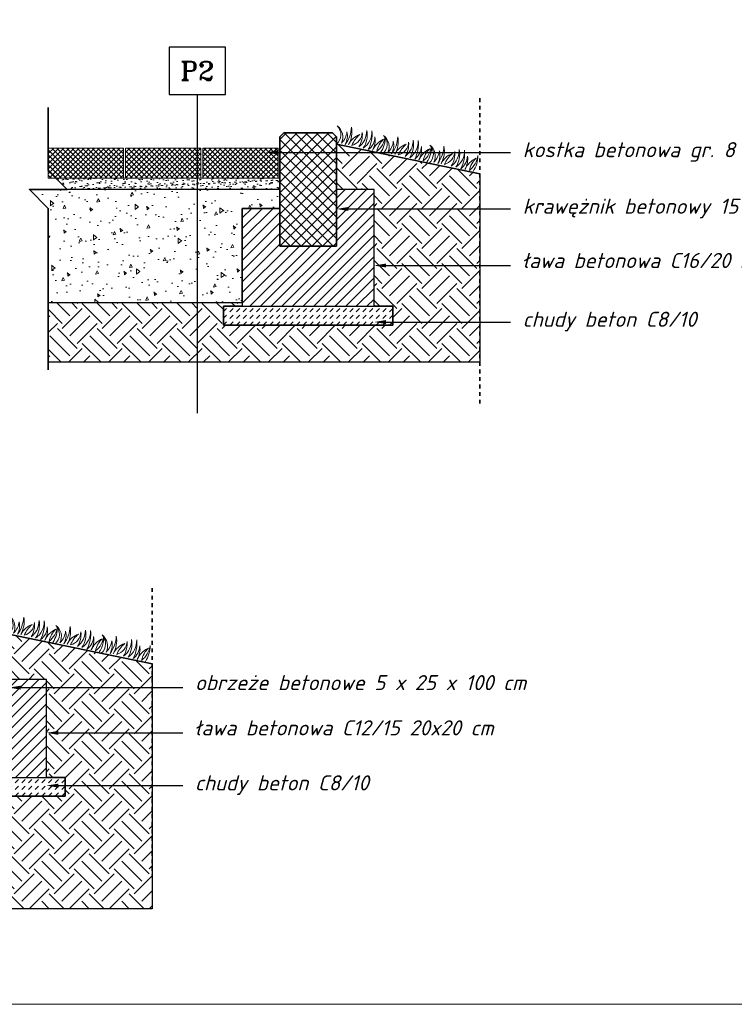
# Model space of a CAD drawing. Header units: millimetres. Extents: x 0 to 6535399, y 0 to 6021678.
# Tile 57 of 59: x 6534929 to 6535119, y 6021155 to 6021417. Entities that reach past the tile are written whole.
import ezdxf
from ezdxf import colors
from ezdxf.entities.mleader import LeaderData, LeaderLine
from ezdxf.math import Vec2, Vec3

# ---------------------------------------------------------------- set-up
doc = ezdxf.new("R2010")
doc.units = ezdxf.units.MM
doc.linetypes.add('0.5_0.5', pattern=[1, 0.5, -0.5])
for name, color, linetype, lineweight in [('!DETALE', 4, 'Continuous', 20), ('Detale', 6, 'Continuous', 20), ('PZT', 7, 'Continuous', 5), ('Sciany', 7, 'Continuous', 35), ('Wypelnienia', 252, 'Continuous', 13)]:
    doc.layers.add(name, color=color, linetype=linetype, lineweight=lineweight)
doc.layers.add('opisy', color=7, linetype='Continuous')
doc.layers.add('Widokowa', color=4, linetype='Continuous')
doc.styles.add('R_G detal', font='isocpeui.ttf')
doc.styles.add('ROMANT', font='romant.shx')

# ---------------------------------------------------------------- blocks, each defined once
blk = doc.blocks.new('KOSTKA 8 CM')
at = {"lineweight": 13}
h = blk.add_hatch(dxfattribs=at)
h.set_pattern_fill('ANSI37', color=256, scale=0.2999999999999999, angle=-1.190779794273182e-11, style=0)
h.set_pattern_definition([(44.9999999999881, (-8.964887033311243, -5.999998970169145), (-0.6735192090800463, 0.6735192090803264), []), (134.9999999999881, (-8.964887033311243, -5.999998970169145), (-0.6735192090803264, -0.6735192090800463), [])])
h.paths.add_polyline_path([(-10, -1.029829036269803e-06), (10, 1.029829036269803e-06), (10, -7.999998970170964), (-10.00000000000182, -8.000001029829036)])
at = {"layer": '!DETALE'}
blk.add_lwpolyline([(-10, -1.029829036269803e-06), (10, 1.029829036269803e-06), (10, -7.999998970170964), (-10.00000000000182, -8.000001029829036)], close=True, dxfattribs=at)

msp = doc.modelspace()

# ---------------------------------------------------------------- hatches: boundary and pattern name
at = {"layer": 'Wypelnienia'}
h = msp.add_hatch(dxfattribs=at)
h.set_pattern_fill('_USER', color=256, scale=2, angle=45, style=0, double=1, pattern_type=0)
h.set_pattern_definition([(45, (6534998.082364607, 6021356.632483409), (-1.414213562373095, 1.414213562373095), []), (135, (6534998.082364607, 6021356.632483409), (-1.414213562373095, -1.414213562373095), [])])
h.paths.add_polyline_path([(6535013.082364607, 6021385.632483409), (6535013.082364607, 6021356.632483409), (6534998.082364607, 6021356.632483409), (6534998.082364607, 6021385.632483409), (6534999.082364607, 6021386.632483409), (6535012.082364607, 6021386.632483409)])
h = msp.add_hatch(dxfattribs=at)
h.set_pattern_fill('EARTH', color=256, scale=30, angle=45, style=0, double=1)
h.set_pattern_definition([(45, (6534923.08246264, 6021330.79363465), (8.326672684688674e-16, 10.60660171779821), [7.5, -7.5]), (45, (6534921.093724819, 6021332.782372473), (8.326672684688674e-16, 10.60660171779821), [7.5, -7.5]), (45, (6534919.104986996, 6021334.771110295), (8.326672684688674e-16, 10.60660171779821), [7.5, -7.5]), (135, (6534919.104986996, 6021336.09693551), (-10.60660171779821, 1.460637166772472e-15), [7.5, -7.5]), (135, (6534921.093724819, 6021338.085673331), (-10.60660171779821, 1.460637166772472e-15), [7.5, -7.5]), (135, (6534923.08246264, 6021340.074411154), (-10.60660171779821, 1.460637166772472e-15), [7.5, -7.5])])
h.paths.add_polyline_path([(6534936.582189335, 6021341.632567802), (6534988.082364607, 6021341.632494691), (6534988.082364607, 6021340.632494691), (6534983.082364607, 6021340.632483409), (6534983.082364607, 6021335.632483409), (6535028.082364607, 6021335.632483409), (6535028.082364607, 6021340.632483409), (6535023.082364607, 6021340.632483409), (6535023.082364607, 6021371.632483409), (6535013.082364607, 6021371.632483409), (6535013.082364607, 6021383.632483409), (6535051.138721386, 6021375.79363465), (6535051.138721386, 6021325.79363465), (6534936.582189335, 6021325.793719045)])
h = msp.add_hatch(dxfattribs=at)
h.set_pattern_fill('AR-SAND', color=256, angle=45, style=0, double=1)
h.set_pattern_definition([(82.50000000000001, (6534923.08246264, 6021371.632483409), (-1.407013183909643, 1.31792712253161), [0, -1.519999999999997, 0, -1.699999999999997, 0, -1.624999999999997]), (52.5, (6534923.08246264, 6021371.632483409), (-0.7441375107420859, 3.246979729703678), [0, -0.82, 0, -1.37, 0, -0.525]), (12.5, (6534922.2127213, 6021370.762742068), (2.198029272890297, 2.206032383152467), [0, -0.5, 0, -1.8, 0, -2.35]), (2.499999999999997, (6534922.2127213, 6021370.762742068), (1.505042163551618, 2.746262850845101), [0, -0.25, 0, -1.18, 0, -1.35])])
h.paths.add_polyline_path([(6534998.082091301, 6021371.632483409), (6534941.582212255, 6021371.632539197), (6534938.582194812, 6021374.632556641), (6534998.082091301, 6021374.632483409)])
h = msp.add_hatch(dxfattribs=at)
h.set_pattern_fill('AR-CONC', color=256, scale=0.05, angle=45, style=0, double=1)
h.set_pattern_definition([(94.99999999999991, (6508058.910742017, 5994134.477479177), (7.00473251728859, 5.877668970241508), [0.9525, -10.4775]), (40.00000000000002, (6508058.910742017, 5994134.477479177), (-8.000922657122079, 5.508836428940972), [0.762, -8.3820292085]), (145.4514447, (6508059.494467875, 5994134.967283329), (-0.996189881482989, 11.38650510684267), [0.8095004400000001, -8.90451223]), (91.1841999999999, (6508057.114690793, 5994136.2735304), (11.07051216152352, 8.097670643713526), [1.428749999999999, -15.71625]), (141.63555761, (6508058.037231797, 5994136.948336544), (-0.3543308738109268, 17.14133818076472), [1.214251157, -13.356780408]), (36.18415117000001, (6508057.114690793, 5994136.2735304), (-0.3543308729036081, 17.14133818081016), [1.1429983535, -12.572986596]), (66, (6508058.461729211, 5994136.722543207), (8.975998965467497, 1.744757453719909), [0.9524999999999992, -10.47749999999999]), (11.00000000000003, (6508058.461729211, 5994136.722543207), (-4.326996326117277, 8.697059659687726), [0.762, -8.382]), (116.451445, (6508059.209729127, 5994136.867939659), (4.649002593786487, 10.44181713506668), [0.8095004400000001, -8.90449688]), (82.50000000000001, (6508058.910742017, 5994134.477479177), (-2.880273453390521, 3.098670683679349), [0, -8.280399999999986, 0, -8.508999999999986, 0, -8.413749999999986]), (52.49999999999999, (6508058.910742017, 5994134.477479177), (-1.179486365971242, 5.904350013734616), [0, -4.8514, 0, -8.0899, 0, -3.20675]), (12.5, (6508056.908144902, 5994132.474882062), (4.99639315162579, 4.591309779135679), [0, -3.175, 0, -9.906, 0, -13.1445]), (2.499999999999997, (6508056.01011929, 5994131.576856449), (4.338195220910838, 6.136119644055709), [0, -4.1275, 0, -6.578600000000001, 0, -9.3345])])
h.paths.add_polyline_path([(6534936.582189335, 6021341.632604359), (6534988.082364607, 6021341.632531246), (6534988.082364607, 6021366.632494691), (6534998.082364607, 6021366.632494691), (6534998.082364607, 6021371.632494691), (6534950.396866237, 6021371.632479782), (6534931.582189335, 6021371.632567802), (6534936.582189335, 6021366.632567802), (6534936.582189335, 6021356.632567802)])
h = msp.add_hatch(dxfattribs=at)
h.set_pattern_fill('_USER', color=256, scale=2, angle=45, style=0, pattern_type=0)
h.set_pattern_definition([(45, (6534995.082364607, 6021345.632483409), (-1.414213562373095, 1.414213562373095), [])])
h.paths.add_polyline_path([(6535013.082364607, 6021371.632483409), (6535013.082364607, 6021356.632483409), (6534998.082364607, 6021356.632483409), (6534998.082364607, 6021366.632483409), (6534988.082364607, 6021366.632483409), (6534988.082364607, 6021340.632483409), (6535023.082364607, 6021340.632483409), (6535023.082364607, 6021371.632483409)])
h = msp.add_hatch(dxfattribs=at)
h.set_pattern_fill('DASH', color=256, scale=10, angle=45, style=0)
h.set_pattern_definition([(45, (6534990.082364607, 6021335.632483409), (1.387778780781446e-16, 1.767766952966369), [1.25, -1.25])])
h.paths.add_polyline_path([(6534983.082364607, 6021340.632483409), (6535028.082364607, 6021340.632483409), (6535028.082364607, 6021335.632483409), (6534983.082364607, 6021335.632483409)])
h = msp.add_hatch(dxfattribs=at)
h.set_pattern_fill('EARTH', color=256, scale=30, angle=45, style=0, double=1)
h.set_pattern_definition([(45, (6534836.090859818, 6021180.770502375), (8.326672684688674e-16, 10.60660171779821), [7.5, -7.5]), (45, (6534834.102121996, 6021182.759240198), (8.326672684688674e-16, 10.60660171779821), [7.5, -7.5]), (45, (6534832.113384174, 6021184.74797802), (8.326672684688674e-16, 10.60660171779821), [7.5, -7.5]), (135, (6534832.113384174, 6021186.073803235), (-10.60660171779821, 1.460637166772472e-15), [7.5, -7.5]), (135, (6534834.102121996, 6021188.062541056), (-10.60660171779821, 1.460637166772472e-15), [7.5, -7.5]), (135, (6534836.090859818, 6021190.051278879), (-10.60660171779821, 1.460637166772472e-15), [7.5, -7.5])])
h.paths.add_polyline_path([(6534856.59082714, 6021211.609434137), (6534903.090761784, 6021211.609351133), (6534903.090761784, 6021210.609351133), (6534941.090761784, 6021210.609351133), (6534941.090761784, 6021215.609351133), (6534936.090761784, 6021215.609351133), (6534936.090761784, 6021241.609351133), (6534926.090761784, 6021241.609351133), (6534926.090761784, 6021253.609351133), (6534964.147118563, 6021245.770502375), (6534964.147118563, 6021180.770502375), (6534856.59082714, 6021180.77058538)])
h = msp.add_hatch(dxfattribs=at)
h.set_pattern_fill('_USER', color=256, scale=2, angle=45, style=0, pattern_type=0)
h.set_pattern_definition([(45, (6534908.090761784, 6021215.609351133), (-1.414213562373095, 1.414213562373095), [])])
h.paths.add_polyline_path([(6534926.090761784, 6021241.609351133), (6534926.090761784, 6021225.609351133), (6534918.090761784, 6021225.609351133), (6534918.090761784, 6021236.609351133), (6534908.090761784, 6021236.609351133), (6534908.090761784, 6021215.609351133), (6534936.090761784, 6021215.609351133), (6534936.090761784, 6021241.609351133)])
h = msp.add_hatch(dxfattribs=at)
h.set_pattern_fill('DASH', color=256, scale=10, angle=45, style=0)
h.set_pattern_definition([(45, (6534903.090761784, 6021210.609351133), (1.387778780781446e-16, 1.767766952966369), [1.25, -1.25])])
h.paths.add_polyline_path([(6534903.090761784, 6021215.609351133), (6534941.090761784, 6021215.609351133), (6534941.090761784, 6021210.609351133), (6534903.090761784, 6021210.609351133)])

# ---------------------------------------------------------------- linework, layer by layer
at = {"elevation": -0.6633136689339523}
msp.add_lwpolyline([(6534968.642919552, 6021396.88252616), (6534983.642919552, 6021396.88252616), (6534983.642919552, 6021409.38252616), (6534968.642919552, 6021409.38252616)], close=True, dxfattribs=at)
msp.add_lwpolyline([(6534976.142919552, 6021396.88252616), (6534976.142919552, 6021312.280666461)], dxfattribs=at)
at = {"layer": 'Defpoints', "elevation": -0.6633136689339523}
for points in [[(6534936.582189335, 6021341.632567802), (6534988.082364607, 6021341.632494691), (6534988.082364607, 6021340.632494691), (6534983.082364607, 6021340.632483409), (6534983.082364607, 6021335.632483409), (6535028.082364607, 6021335.632483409), (6535028.082364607, 6021340.632483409), (6535023.082364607, 6021340.632483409), (6535023.082364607, 6021371.632483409), (6535013.082364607, 6021371.632483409), (6535013.082364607, 6021383.632483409), (6535051.138721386, 6021375.79363465), (6535051.138721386, 6021325.79363465), (6534936.582189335, 6021325.793719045), (6534936.582189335, 6021341.632567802)], [(6534856.59082714, 6021211.609434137), (6534903.090761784, 6021211.609351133), (6534903.090761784, 6021210.609351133), (6534903.090761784, 6021210.609351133), (6534903.090761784, 6021210.609351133), (6534941.090761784, 6021210.609351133), (6534941.090761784, 6021210.609351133), (6534941.090761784, 6021215.609351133), (6534936.090761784, 6021215.609351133), (6534936.090761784, 6021241.609351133), (6534926.090761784, 6021241.609351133), (6534926.090761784, 6021253.609351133), (6534964.147118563, 6021245.770502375), (6534964.147118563, 6021180.770502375), (6534856.59082714, 6021180.77058538), (6534856.59082714, 6021211.609434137)]]:
    msp.add_lwpolyline(points, close=True, dxfattribs=at)
at = {"layer": 'Detale', "elevation": -0.6633136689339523}
for points in [[(6535013.082364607, 6021383.632483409, 0.439483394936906), (6535013.287333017, 6021388.496650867, -0.3593321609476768), (6535014.387327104, 6021383.933106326, 0.170474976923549), (6535015.879942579, 6021386.965122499, -0.176292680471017), (6535015.41779743, 6021383.618407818, 0.1555526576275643), (6535017.071061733, 6021388.180845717, -0.1763414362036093), (6535016.285042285, 6021383.536801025, -0.1985784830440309), (6535019.327144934, 6021386.216407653, 0.1245911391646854), (6535017.201294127, 6021383.348071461, 0.3243526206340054), (6535019.943228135, 6021386.772132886, -0.1603607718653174), (6535019.019411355, 6021382.91811897, 0.2446341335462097), (6535021.12655612, 6021387.289016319, -0.1931788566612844), (6535020.219555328, 6021382.615257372, 0.2618976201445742), (6535022.495362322, 6021387.174035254, -0.1517676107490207), (6535021.547520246, 6021382.21186002, 0.2252791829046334), (6535023.317373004, 6021385.576227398, -0.1689509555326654), (6535022.637646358, 6021382.005869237, -0.1761533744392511), (6535025.610790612, 6021384.992517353, 0.1607834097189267), (6535023.809499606, 6021381.745937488, 0.1980347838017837), (6535026.039246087, 6021385.720545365, -0.1558036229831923), (6535024.813722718, 6021381.483433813, 2.51721746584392)], [(6535025.390451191, 6021381.097263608, 0.439483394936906), (6535025.595419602, 6021385.961431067, -0.3593321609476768), (6535026.695413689, 6021381.397886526, 0.170474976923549), (6535028.188029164, 6021384.429902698, -0.176292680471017), (6535027.725884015, 6021381.083188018, 0.1555526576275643), (6535029.379148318, 6021385.645625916, -0.1763414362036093), (6535028.59312887, 6021381.001581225, -0.1985784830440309), (6535031.635231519, 6021383.681187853, 0.1245911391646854), (6535029.509380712, 6021380.812851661, 0.3243526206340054), (6535032.25131472, 6021384.236913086, -0.1603607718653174), (6535031.327497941, 6021380.38289917, 0.2446341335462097), (6535033.434642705, 6021384.753796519, -0.1931788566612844), (6535032.527641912, 6021380.080037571, 0.2618976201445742), (6535034.803448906, 6021384.638815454, -0.1517676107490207), (6535033.855606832, 6021379.676640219, 0.2252791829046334), (6535035.625459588, 6021383.041007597, -0.1689509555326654), (6535034.945732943, 6021379.470649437, -0.1761533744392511), (6535037.918877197, 6021382.457297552, 0.1607834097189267), (6535036.11758619, 6021379.210717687, 0.1980347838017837), (6535038.347332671, 6021383.185325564, -0.1558036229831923), (6535037.121809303, 6021378.948214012, 2.51721746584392)], [(6535037.644856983, 6021378.573100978, 0.439483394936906), (6535037.849825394, 6021383.437268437, -0.3593321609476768), (6535038.949819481, 6021378.873723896, 0.170474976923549), (6535040.442434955, 6021381.905740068, -0.176292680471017), (6535039.980289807, 6021378.559025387, 0.1555526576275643), (6535041.63355411, 6021383.121463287, -0.1763414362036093), (6535040.847534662, 6021378.477418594, -0.1985784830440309), (6535043.889637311, 6021381.157025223, 0.1245911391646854), (6535041.763786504, 6021378.28868903, 0.3243526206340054), (6535044.505720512, 6021381.712750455, -0.1603607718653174), (6535043.581903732, 6021377.85873654, 0.2446341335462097), (6535045.689048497, 6021382.229633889, -0.1931788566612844), (6535044.782047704, 6021377.555874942, 0.2618976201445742), (6535047.057854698, 6021382.114652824, -0.1517676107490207), (6535046.110012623, 6021377.152477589, 0.2252791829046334), (6535047.87986538, 6021380.516844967, -0.1689509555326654), (6535047.200138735, 6021376.946486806, -0.1761533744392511), (6535050.173282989, 6021379.933134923, 0.1607834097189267), (6535048.371991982, 6021376.686555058, 0.1980347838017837), (6535050.601738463, 6021380.661162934, -0.1558036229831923), (6535049.376215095, 6021376.424051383, 2.51721746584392)], [(6534926.090761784, 6021253.609351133, 0.439483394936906), (6534926.295730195, 6021258.473518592, -0.3593321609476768), (6534927.395724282, 6021253.909974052, 0.170474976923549), (6534928.888339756, 6021256.941990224, -0.176292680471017), (6534928.426194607, 6021253.595275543, 0.1555526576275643), (6534930.079458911, 6021258.157713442, -0.1763414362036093), (6534929.293439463, 6021253.513668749, -0.1985784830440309), (6534932.335542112, 6021256.193275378, 0.1245911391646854), (6534930.209691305, 6021253.324939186, 0.3243526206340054), (6534932.951625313, 6021256.749000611, -0.1603607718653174), (6534932.027808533, 6021252.894986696, 0.2446341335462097), (6534934.134953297, 6021257.265884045, -0.1931788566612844), (6534933.227952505, 6021252.592125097, 0.2618976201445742), (6534935.503759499, 6021257.150902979, -0.1517676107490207), (6534934.555917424, 6021252.188727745, 0.2252791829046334), (6534936.325770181, 6021255.553095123, -0.1689509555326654), (6534935.646043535, 6021251.982736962, -0.1761533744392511), (6534938.61918779, 6021254.969385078, 0.1607834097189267), (6534936.817896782, 6021251.722805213, 0.1980347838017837), (6534939.047643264, 6021255.69741309, -0.1558036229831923), (6534937.822119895, 6021251.460301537, 2.51721746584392)], [(6534938.398848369, 6021251.074131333, 0.439483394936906), (6534938.60381678, 6021255.938298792, -0.3593321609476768), (6534939.703810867, 6021251.374754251, 0.170474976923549), (6534941.196426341, 6021254.406770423, -0.176292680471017), (6534940.734281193, 6021251.060055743, 0.1555526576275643), (6534942.387545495, 6021255.622493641, -0.1763414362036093), (6534941.601526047, 6021250.97844895, -0.1985784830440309), (6534944.643628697, 6021253.658055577, 0.1245911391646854), (6534942.51777789, 6021250.789719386, 0.3243526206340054), (6534945.259711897, 6021254.21378081, -0.1603607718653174), (6534944.335895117, 6021250.359766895, 0.2446341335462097), (6534946.443039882, 6021254.730664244, -0.1931788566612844), (6534945.53603909, 6021250.056905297, 0.2618976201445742), (6534947.811846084, 6021254.615683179, -0.1517676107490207), (6534946.864004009, 6021249.653507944, 0.2252791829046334), (6534948.633856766, 6021253.017875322, -0.1689509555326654), (6534947.954130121, 6021249.447517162, -0.1761533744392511), (6534950.927274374, 6021252.434165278, 0.1607834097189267), (6534949.125983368, 6021249.187585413, 0.1980347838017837), (6534951.355729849, 6021253.162193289, -0.1558036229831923), (6534950.130206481, 6021248.925081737, 2.51721746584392)], [(6534950.653254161, 6021248.549968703, 0.439483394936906), (6534950.858222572, 6021253.414136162, -0.3593321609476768), (6534951.958216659, 6021248.850591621, 0.170474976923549), (6534953.450832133, 6021251.882607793, -0.176292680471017), (6534952.988686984, 6021248.535893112, 0.1555526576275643), (6534954.641951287, 6021253.098331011, -0.1763414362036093), (6534953.855931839, 6021248.454286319, -0.1985784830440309), (6534956.898034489, 6021251.133892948, 0.1245911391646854), (6534954.772183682, 6021248.265556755, 0.3243526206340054), (6534957.514117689, 6021251.689618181, -0.1603607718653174), (6534956.590300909, 6021247.835604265, 0.2446341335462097), (6534958.697445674, 6021252.206501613, -0.1931788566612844), (6534957.790444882, 6021247.532742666, 0.2618976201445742), (6534960.066251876, 6021252.091520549, -0.1517676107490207), (6534959.118409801, 6021247.129345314, 0.2252791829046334), (6534960.888262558, 6021250.493712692, -0.1689509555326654), (6534960.208535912, 6021246.923354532, -0.1761533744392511), (6534963.181680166, 6021249.910002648, 0.1607834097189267), (6534961.38038916, 6021246.663422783, 0.1980347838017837), (6534963.610135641, 6021250.638030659, -0.1558036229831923), (6534962.384612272, 6021246.400919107, 2.51721746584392)]]:
    msp.add_lwpolyline(points, format="xyb", dxfattribs=at)
msp.add_lwpolyline([(6534998.082091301, 6021371.632483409), (6534941.582212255, 6021371.632539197), (6534938.582194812, 6021374.632556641), (6534998.082091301, 6021374.632483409)], close=True, dxfattribs=at)
at = {"layer": 'PZT', "elevation": -0.6633136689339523}
msp.add_lwpolyline([(6534720.979416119, 6021677.985787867), (6535399.175074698, 6021677.985787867), (6535399.175074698, 6021155.405076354), (6534720.979416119, 6021155.405076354)], close=True, dxfattribs=at)
at = {"layer": 'Sciany', "linetype": '0.5_0.5', "ltscale": 2}
for p, q in [((6535051.138721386, 6021395.846509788, -0.6633136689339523), (6535051.138721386, 6021314.724397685, -0.6633136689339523)), ((6534964.147118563, 6021265.823377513, -0.6633136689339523), (6534964.147118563, 6021189.701265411, -0.6633136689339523))]:
    msp.add_line(p, q, dxfattribs=at)
at = {"layer": 'Sciany'}
for p, q in [((6535013.082364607, 6021383.632483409, -0.6633136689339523), (6535051.138721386, 6021375.79363465, -0.6633136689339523)), ((6534926.090761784, 6021253.609351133, -0.6633136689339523), (6534964.147118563, 6021245.770502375, -0.6633136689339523))]:
    msp.add_line(p, q, dxfattribs=at)
at = {"layer": 'Sciany', "elevation": -0.6633136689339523}
for points in [[(6534936.582189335, 6021323.79859351), (6534936.582189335, 6021366.632567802), (6534931.582189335, 6021371.632567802), (6534941.582189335, 6021371.632567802), (6534936.582189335, 6021376.632567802), (6534936.582189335, 6021393.397983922)], [(6535013.082364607, 6021385.632483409), (6535013.082364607, 6021356.632483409), (6534998.082364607, 6021356.632483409), (6534998.082364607, 6021385.632483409), (6534999.082364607, 6021386.632483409), (6535012.082364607, 6021386.632483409), (6535013.082364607, 6021385.632483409)]]:
    msp.add_lwpolyline(points, dxfattribs=at)
at = {"layer": 'Widokowa', "elevation": -0.6633136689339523}
for points in [[(6534936.582189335, 6021341.632604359), (6534988.082364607, 6021341.632531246), (6534988.082364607, 6021366.632494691), (6534998.082364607, 6021366.632494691), (6534998.082364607, 6021371.632494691), (6534950.396866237, 6021371.632479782), (6534931.582189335, 6021371.632567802), (6534936.582189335, 6021366.632567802), (6534936.582189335, 6021356.632567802)], [(6535013.082364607, 6021371.632483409), (6535013.082364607, 6021356.632483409), (6534998.082364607, 6021356.632483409), (6534998.082364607, 6021366.632483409), (6534988.082364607, 6021366.632483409), (6534988.082364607, 6021340.632483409), (6535023.082364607, 6021340.632483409), (6535023.082364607, 6021371.632483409), (6535013.082364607, 6021371.632483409)], [(6534983.082364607, 6021340.632483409), (6535028.082364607, 6021340.632483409), (6535028.082364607, 6021335.632483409), (6534983.082364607, 6021335.632483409)], [(6534926.090761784, 6021241.609351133), (6534926.090761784, 6021225.609351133), (6534918.090761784, 6021225.609351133), (6534918.090761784, 6021236.609351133), (6534908.090761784, 6021236.609351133), (6534908.090761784, 6021215.609351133), (6534936.090761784, 6021215.609351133), (6534936.090761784, 6021241.609351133), (6534926.090761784, 6021241.609351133)], [(6534903.090761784, 6021215.609351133), (6534941.090761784, 6021215.609351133), (6534941.090761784, 6021210.609351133), (6534903.090761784, 6021210.609351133)]]:
    msp.add_lwpolyline(points, close=True, dxfattribs=at)

# ---------------------------------------------------------------- block references
for p in [(6534946.582189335, 6021382.632557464, -0.6633136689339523), (6534967.082156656, 6021382.63256315, -0.6633136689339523), (6534987.582123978, 6021382.63256315, -0.6633136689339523)]:
    msp.add_blockref('KOSTKA 8 CM', p)

# ---------------------------------------------------------------- texts
at = {"insert": (6534976.142919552, 6021403.13252616, -0.6633136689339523), "char_height": 5, "width": 15.00000000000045, "attachment_point": 5, "style": 'ROMANT'}
msp.add_mtext('P2', dxfattribs=at)

# ---------------------------------------------------------------- leaders
at = {"layer": 'opisy'}
ml = msp.add_multileader_mtext('Standard', dxfattribs=at)
ml.set_content('\\pxsm1;kostka betonowa gr. 8 cm', color=256, style='R_G detal')
ml.set_leader_properties()
ml.build(insert=Vec2(0, 0))
ml.multileader.update_dxf_attribs({"text_left_attachment_type": 3, "text_right_attachment_type": 3, "dogleg_length": 5, "arrow_head_size": 3.2})
ctx = ml.context
ctx.base_point, ctx.arrow_head_size, ctx.landing_gap_size, ctx.plane_origin = Vec3(6535059.324999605, 6021381.463038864, -0.6633136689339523), 3.2, 3.2, Vec3(6535050.979112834, 6021367.316700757, -0.6633136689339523)
ctx.left_attachment, ctx.right_attachment = 3, 3
notes = []
notes.append((ctx, [(1, (1, 1, 0), (6535054.324999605, 6021381.463038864, -0.6633136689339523), (1, 0), 5, [(0, [(6534994.263414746, 6021381.463038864, -0.6633136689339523)], 0, [])])]))
ctx.mtext.insert, ctx.mtext.width, ctx.mtext.flow_direction = Vec3(6535062.524999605, 6021384.196372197, -0.6633136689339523), 135.5457093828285, 5
ml = msp.add_multileader_mtext('Standard', dxfattribs=at)
ml.set_content('\\pxsm1;krawężnik betonowy 15 x 30 x 100 cm', color=256, style='R_G detal')
ml.set_leader_properties()
ml.build(insert=Vec2(0, 0))
ml.multileader.update_dxf_attribs({"text_left_attachment_type": 3, "text_right_attachment_type": 3, "dogleg_length": 5, "arrow_head_size": 3.2})
ctx = ml.context
ctx.base_point, ctx.arrow_head_size, ctx.landing_gap_size, ctx.plane_origin = Vec3(6535059.324999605, 6021366.463038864, -0.6633136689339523), 3.2, 3.2, Vec3(6535050.979112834, 6021352.316700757, -0.6633136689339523)
ctx.left_attachment, ctx.right_attachment = 3, 3
notes.append((ctx, [(1, (1, 1, 0), (6535054.324999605, 6021366.463038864, -0.6633136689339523), (1, 0), 5, [(0, [(6535013.082364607, 6021366.463038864, -0.6633136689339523)], 0, [])])]))
ctx.mtext.insert, ctx.mtext.width, ctx.mtext.flow_direction = Vec3(6535062.524999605, 6021369.196372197, -0.6633136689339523), 135.5457093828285, 5
ml = msp.add_multileader_mtext('Standard', dxfattribs=at)
ml.set_content('\\pxsm1;ława betonowa C16/20 min. 10 cm', color=256, style='R_G detal')
ml.set_leader_properties()
ml.build(insert=Vec2(0, 0))
ml.multileader.update_dxf_attribs({"text_left_attachment_type": 3, "text_right_attachment_type": 3, "dogleg_length": 5, "arrow_head_size": 3.2})
ctx = ml.context
ctx.base_point, ctx.arrow_head_size, ctx.landing_gap_size, ctx.plane_origin = Vec3(6535059.324999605, 6021351.463038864, -0.6633136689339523), 3.2, 3.2, Vec3(6535050.979112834, 6021337.316700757, -0.6633136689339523)
ctx.left_attachment, ctx.right_attachment = 3, 3
notes.append((ctx, [(1, (1, 1, 0), (6535054.324999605, 6021351.463038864, -0.6633136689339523), (1, 0), 5, [(0, [(6535023.082364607, 6021351.463038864, -0.6633136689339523)], 0, [])])]))
ctx.mtext.insert, ctx.mtext.width, ctx.mtext.flow_direction = Vec3(6535062.524999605, 6021354.794857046, -0.6633136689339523), 135.5457093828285, 5
ml = msp.add_multileader_mtext('Standard', dxfattribs=at)
ml.set_content('\\pxsm1;chudy beton C8/10', color=256, style='R_G detal')
ml.set_leader_properties()
ml.build(insert=Vec2(0, 0))
ml.multileader.update_dxf_attribs({"text_left_attachment_type": 3, "text_right_attachment_type": 3, "dogleg_length": 5, "arrow_head_size": 3.2})
ctx = ml.context
ctx.base_point, ctx.arrow_head_size, ctx.landing_gap_size, ctx.plane_origin = Vec3(6535059.324999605, 6021336.463038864, -0.6633136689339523), 3.2, 3.2, Vec3(6535050.979112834, 6021327.316700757, -0.6633136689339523)
ctx.left_attachment, ctx.right_attachment = 3, 3
notes.append((ctx, [(1, (1, 1, 0), (6535054.324999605, 6021336.463038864, -0.6633136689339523), (1, 0), 5, [(0, [(6535023.082364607, 6021336.463038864, -0.6633136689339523)], 0, [])])]))
ctx.mtext.insert, ctx.mtext.width, ctx.mtext.flow_direction = Vec3(6535062.524999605, 6021339.196372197, -0.6633136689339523), 49.39558376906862, 5
ml = msp.add_multileader_mtext('Standard', dxfattribs=at)
ml.set_content('\\pxsm1;obrzeże betonowe 5 x 25 x 100 cm', color=256, style='R_G detal')
ml.set_leader_properties()
ml.build(insert=Vec2(0, 0))
ml.multileader.update_dxf_attribs({"text_left_attachment_type": 3, "text_right_attachment_type": 3, "dogleg_length": 5, "arrow_head_size": 3.2})
ctx = ml.context
ctx.base_point, ctx.arrow_head_size, ctx.landing_gap_size, ctx.plane_origin = Vec3(6534972.333396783, 6021239.439906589, -0.6633136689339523), 3.2, 3.2, Vec3(6534963.987510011, 6021225.293568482, -0.6633136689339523)
ctx.left_attachment, ctx.right_attachment = 3, 3
notes.append((ctx, [(1, (1, 1, 0), (6534967.333396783, 6021239.439906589, -0.6633136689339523), (1, 0), 5, [(0, [(6534926.090761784, 6021239.439906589, -0.6633136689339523)], 0, [])])]))
ctx.mtext.insert, ctx.mtext.width, ctx.mtext.flow_direction = Vec3(6534975.533396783, 6021242.771724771, -0.6633136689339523), 135.5457093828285, 5
ml = msp.add_multileader_mtext('Standard', dxfattribs=at)
ml.set_content('\\pxsm1;ława betonowa C12/15 20x20 cm', color=256, style='R_G detal')
ml.set_leader_properties()
ml.build(insert=Vec2(0, 0))
ml.multileader.update_dxf_attribs({"text_left_attachment_type": 3, "text_right_attachment_type": 3, "dogleg_length": 5, "arrow_head_size": 3.2})
ctx = ml.context
ctx.base_point, ctx.arrow_head_size, ctx.landing_gap_size, ctx.plane_origin = Vec3(6534972.333396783, 6021227.439906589, -0.6633136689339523), 3.2, 3.2, Vec3(6534963.987510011, 6021213.293568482, -0.6633136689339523)
ctx.left_attachment, ctx.right_attachment = 3, 3
notes.append((ctx, [(1, (1, 1, 0), (6534967.333396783, 6021227.439906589, -0.6633136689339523), (1, 0), 5, [(0, [(6534936.090761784, 6021227.439906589, -0.6633136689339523)], 0, [])])]))
ctx.mtext.insert, ctx.mtext.width, ctx.mtext.flow_direction = Vec3(6534975.533396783, 6021230.771724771, -0.6633136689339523), 135.5457093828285, 5
ml = msp.add_multileader_mtext('Standard', dxfattribs=at)
ml.set_content('\\pxsm1;chudy beton C8/10', color=256, style='R_G detal')
ml.set_leader_properties()
ml.build(insert=Vec2(0, 0))
ml.multileader.update_dxf_attribs({"text_left_attachment_type": 3, "text_right_attachment_type": 3, "dogleg_length": 5, "arrow_head_size": 3.2})
ctx = ml.context
ctx.base_point, ctx.arrow_head_size, ctx.landing_gap_size, ctx.plane_origin = Vec3(6534972.333396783, 6021213.439906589, -0.6633136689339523), 3.2, 3.2, Vec3(6534963.987510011, 6021199.293568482, -0.6633136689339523)
ctx.left_attachment, ctx.right_attachment = 3, 3
notes.append((ctx, [(1, (1, 1, 0), (6534967.333396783, 6021213.439906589, -0.6633136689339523), (1, 0), 5, [(0, [(6534936.090761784, 6021213.439906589, -0.6633136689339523)], 0, [])])]))
ctx.mtext.insert, ctx.mtext.width, ctx.mtext.flow_direction = Vec3(6534975.533396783, 6021216.173239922, -0.6633136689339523), 49.39558376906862, 5
for ctx, leaders in notes:
    for number, flags, end, landing, length, lines in leaders:
        leader = LeaderData()
        leader.index, (leader.has_last_leader_line, leader.has_dogleg_vector, leader.attachment_direction) = number, flags
        leader.last_leader_point, leader.dogleg_vector, leader.dogleg_length = Vec3(end), Vec3(landing), length
        for number, points, colour, breaks in lines:
            line = LeaderLine()
            line.index, line.vertices, line.color, line.breaks = number, Vec3.list(points), colors.encode_raw_color(colour), breaks
            leader.lines.append(line)
        ctx.leaders.append(leader)

doc.saveas('drawing.dxf')
